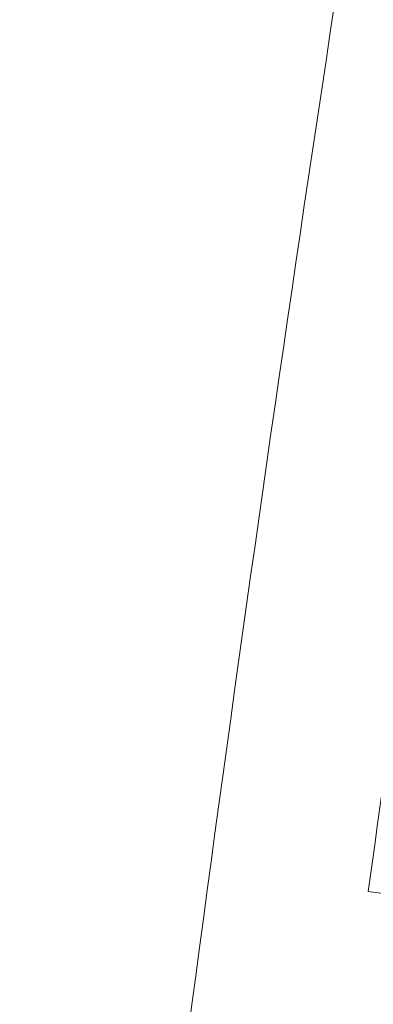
# Model space of a CAD drawing. Header units: metres. Extents: x 167411 to 168816, y 461777 to 462985.
# Tile 51 of 256: x 167578.58 to 167582.6, y 462683.1 to 462694.32. Entities that reach past the tile are written whole.
import ezdxf

# ---------------------------------------------------------------- set-up
doc = ezdxf.new("R2010")
doc.units = ezdxf.units.M
doc.header["$LTSCALE"] = 0.5
doc.layers.add('Noord-N-WE-GW-AANVULLEN-teelgrond 1e grootte boom', color=7, linetype='Continuous', lineweight=18, true_color=0x0001ff)
doc.layers.add('Zuid-N-WE-GW-AANVULLEN-zand uitvullen', color=7, linetype='Continuous', lineweight=18, true_color=0x3fff01)

msp = doc.modelspace()

# ---------------------------------------------------------------- hatches: boundary and pattern name
at = {"layer": 'Noord-N-WE-GW-AANVULLEN-teelgrond 1e grootte boom'}
h = msp.add_hatch(dxfattribs=at)
h.set_pattern_fill('ANSI33', color=256, scale=20)
h.set_pattern_definition([(45, (0, 0), (-3.535533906, 3.535533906), []), (45, (3.5355, 0), (-3.535533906, 3.535533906), [2.5, -1.25])])
h.paths.add_polyline_path([(167851.496, 462738.563), (167851.496, 462733.563), (167857.496, 462733.563), (167857.496, 462738.563)])
h.paths.add_polyline_path([(167851.366, 462731.359), (167851.366, 462726.359), (167857.366, 462726.359), (167857.366, 462731.359)])
h.paths.add_polyline_path([(167853.758, 462724.817), (167854.187, 462719.835), (167860.165, 462720.351), (167859.735, 462725.332)])
edge = h.paths.add_edge_path()
edge.add_line((167819.753, 462698.568), (167818.577, 462699.007))
edge.add_line((167818.577, 462699.007), (167819.663, 462695.179))
edge.add_line((167819.663, 462695.179), (167823.747, 462693.808))
edge.add_arc((167900.66, 462925.369), 244, 251.62597, 258.56142)
edge.add_arc((167946.016, 463149.527), 472.701, 258.56142, 259.11462)
edge.add_arc((167946.016, 463149.527), 472.701, 259.11462, 259.72967)
edge.add_line((167861.737, 462684.4), (167862.346, 462687.569))
edge.add_arc((167897.048, 462880.536), 196.063, 258.8202, 259.80527, ccw=False)
edge.add_arc((167900.66, 462925.369), 240.8, 250.36688, 260.04542, ccw=False)
edge = h.paths.add_edge_path()
edge.add_line((167578.403, 462799.73), (167596.62, 462796.972))
edge.add_line((167596.62, 462796.972), (167601.602, 462796.141))
edge.add_arc((167606.534, 462827.101), 31.35, 260.9488, 275.6641)
edge.add_line((167609.628, 462795.904), (167609.624, 462793.41))
edge.add_arc((167603.039, 462821.395), 28.75, 263.5356, 283.2413, ccw=False)
edge.add_arc((167609.428, 462855.021), 62.934, 252.24682, 261.20119, ccw=False)
edge.add_arc((167562.348, 462696.712), 102.25, 74.17099, 77.73495)
edge.add_arc((167562.348, 462696.712), 102.25, 77.73495, 81.12712)
edge.add_line((167578.12, 462797.738), (167578.403, 462799.73))
edge = h.paths.add_edge_path()
edge.add_arc((167472.898, 462038.893), 768.121, 83.663861, 84.634202, ccw=False)
edge.add_line((167557.669, 462802.323), (167557.59, 462800.547))
edge.add_arc((167555.553, 462613.844), 186.714, 89.37497, 91.48673)
edge.add_line((167550.708, 462800.495), (167546.293, 462800.533))
edge.add_line((167546.293, 462800.533), (167544.642, 462803.118))
edge.add_line((167544.642, 462803.118), (167544.728, 462803.649))
edge = h.paths.add_edge_path()
edge.add_line((167502.35, 462807.331), (167484.623, 462807.841))
edge.add_line((167484.623, 462807.841), (167479.526, 462809.93))
edge.add_line((167479.526, 462809.93), (167479.526, 462809.91))
edge.add_arc((167475.679, 461985.264), 824.655, 89.732759, 92.948585)
edge.add_arc((167431.556, 462841.903), 33.12, 262.3422, 272.9486, ccw=False)
edge.add_line((167427.142, 462809.079), (167426.742, 462806.121))
edge.add_arc((167432.035, 462845.43), 39.663, 262.3306, 270.6948)
edge.add_arc((167473.8, 462046.583), 760.308, 90.644748, 93.112607, ccw=False)
edge.add_line((167465.244, 462806.843), (167494.813, 462803.068))
edge.add_arc((167472.852, 461852.321), 951, 86.682043, 88.676719, ccw=False)
edge.add_line((167527.892, 462801.727), (167531.204, 462801.524))
edge.add_line((167531.204, 462801.524), (167531.52, 462805.673))
edge.add_arc((167473.785, 462047.159), 760.708, 85.647248, 87.847988)

# ---------------------------------------------------------------- linework, layer by layer
at = {"layer": 'Zuid-N-WE-GW-AANVULLEN-zand uitvullen'}
msp.add_lwpolyline([(167547.653, 462678.085, -0.014922), (167577.678, 462675.646), (167577.446, 462673.559, 0.413174), (167583.906, 462678.59, -0.002307), (167584.628, 462684.104), (167582.547, 462684.386, -0.004978), (167584.283, 462696.302), (167586.358, 462695.979, -0.001313), (167586.872, 462699.213), (167584.797, 462699.541, -0.003637), (167586.263, 462708.216), (167584.471, 462708.535, 0.003635), (167583.002, 462699.837), (167582.714, 462698.039, 0.008657), (167579.788, 462677.239, 0.025672), (167527.903, 462680.531)], format="xyb", dxfattribs=at)

doc.saveas('drawing.dxf')
